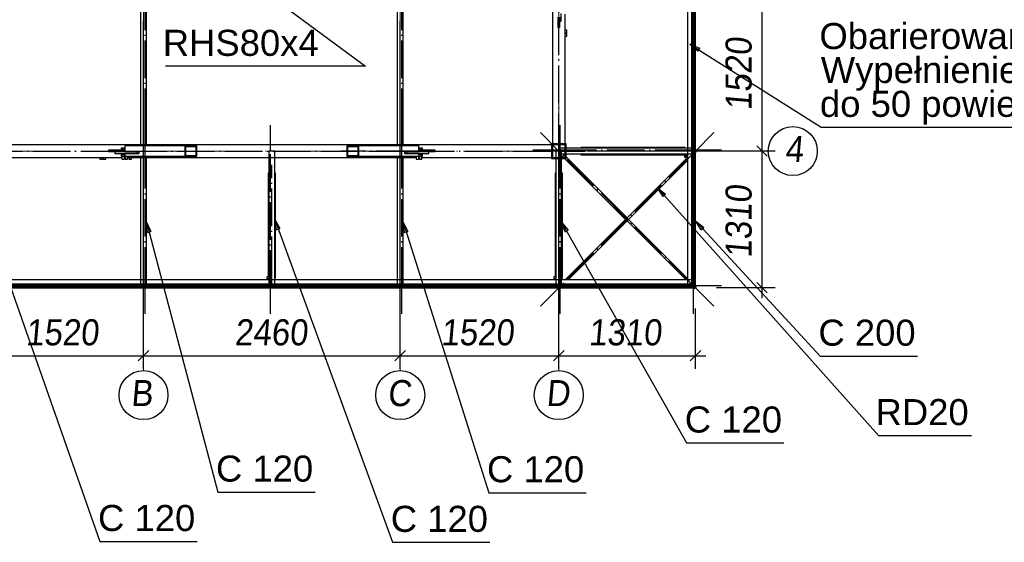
# Paper-space layout 'A0 Advance Steel' of a CAD drawing. Header units: millimetres. Extents: x 228 to 822, y 214 to 634.
# Tile 66 of 76: x 583 to 678, y 363 to 413. Entities that reach past the tile are written whole.
import ezdxf

# ---------------------------------------------------------------- set-up
doc = ezdxf.new("R2010")
doc.units = ezdxf.units.MM
doc.linetypes.add('1 1', pattern=[2, 1, -1])
doc.linetypes.add('ACAD_ISO04W100', pattern=[30, 24, -3, 0, -3])
doc.layers.get('0').update_dxf_attribs({"linetype": 'CONTINUOUS'})
for name, color, linetype in [('AS_Belki', 145, 'CONTINUOUS'), ('AS_Blachy', 30, 'CONTINUOUS'), ('AS_DIM_ON', 7, 'CONTINUOUS'), ('AS_Sruby', 9, 'CONTINUOUS')]:
    doc.layers.add(name, color=color, linetype=linetype)
doc.styles.add('Arial', font='arial.ttf')
doc.styles.add('ARIAL_1', font='arial.ttf', dxfattribs={"width": 0.9, "oblique": 5})

# ---------------------------------------------------------------- blocks, each defined once
blk = doc.blocks.new('324ewdsczxzxcz')
at = {"linetype": 'ACAD_ISO04W100', "lineweight": 5, "ltscale": 0.2}
for p, q in [((318.429, 244.968), (318.429, 340.131)), ((343.029, 244.968), (343.029, 340.131)), ((358.229, 244.968, 54.54), (358.229, 340.131, 54.54)), ((378.311, 266.018, -2641.446), (283.147, 266.018, -2641.446))]:
    blk.add_line(p, q, dxfattribs=at)
for centre in [(380.658, 266.018, -2641.446), (318.429, 242.62), (343.029, 242.62), (358.229, 242.62, 54.54)]:
    blk.add_circle(centre, 2.347)
at = {"char_height": 2.5, "attachment_point": 1, "style": 'ARIAL_1'}
for s, insert in [('4', (379.903, 267.461, -2641.446)), ('B', (317.207, 244.064)), ('C', (341.807, 244.063)), ('D', (357.007, 244.064, 54.54))]:
    blk.add_mtext_dynamic_manual_height_columns(s, width=4.31573, gutter_width=12.5, heights=[0], dxfattribs=dict(at, insert=insert))

psp = doc.layouts.new('A0 Advance Steel')

# ---------------------------------------------------------------- linework, layer by layer
at = {"color": 0, "linetype": 'ByBlock', "lineweight": -2}
for p, q in [((648.406, 410.014, 28346.772), (647.65, 410.69, 28346.772)), ((647.65, 410.69, 28346.772), (648.584, 410.295, 28346.772)), ((648.406, 410.014, 28346.772), (648.584, 410.295, 28346.772)), ((645.069, 396.066), (644.528, 396.924)), ((644.528, 396.924), (645.318, 396.288)), ((645.069, 396.066), (645.318, 396.288)), ((595.648, 392.623), (595.553, 393.632)), ((595.553, 393.632), (595.97, 392.708)), ((608.039, 392.886), (607.853, 393.882)), ((607.853, 393.882), (608.353, 393)), ((620.296, 392.629), (620.153, 393.632)), ((620.153, 393.632), (620.614, 392.729)), ((635.7, 392.675), (635.353, 393.627)), ((635.353, 393.627), (635.99, 392.839)), ((648.733, 392.896), (648.178, 393.745)), ((648.178, 393.745), (648.978, 393.122)), ((595.648, 392.623), (595.97, 392.708)), ((608.039, 392.886), (608.353, 393)), ((620.296, 392.629), (620.614, 392.729)), ((635.7, 392.675), (635.99, 392.839)), ((648.733, 392.896), (648.978, 393.122))]:
    psp.add_line(p, q, dxfattribs=at)
at = {"linetype": '1 1', "transparency": 33554559, "const_width": 0.45, "elevation": 28346.772}
psp.add_lwpolyline([(647.977, 387.533), (567.179, 387.533), (567.179, 468.331), (647.977, 468.331)], close=True, dxfattribs=at)
at = {"color": 7}
for points in [[(607.578, 415.232), (616.551, 408.562), (597.4, 408.562)], [(644.528, 396.924), (665.711, 373.156), (674.64, 373.156)], [(580.353, 393.532), (591.094, 363.004), (600.414, 363.004)], [(595.553, 393.632), (602.395, 367.74), (611.715, 367.74)], [(607.853, 393.882), (619.149, 362.921), (628.468, 362.921)], [(620.153, 393.632), (628.369, 367.678), (637.689, 367.678)], [(635.353, 393.627), (647.327, 372.446), (656.646, 372.446)], [(648.178, 393.745), (660.134, 380.771), (669.454, 380.771)]]:
    psp.add_lwpolyline(points, dxfattribs=at)
at = {"color": 7, "elevation": 28346.772}
psp.add_lwpolyline([(647.65, 410.69), (660.228, 402.714), (713.023, 402.714)], dxfattribs=at)
at = {"layer": 'AS_Belki', "linetype": 'Continuous', "ltscale": 0.15}
for p, q in [((647.428, 468.532), (647.428, 387.332)), ((634.478, 454.732), (634.478, 401.132)), ((648.178, 400.707), (648.178, 415.357)), ((595.003, 414.932), (595.003, 400.932)), ((595.553, 400.932), (595.553, 414.932)), ((619.603, 414.932), (619.603, 400.932)), ((620.153, 400.932), (620.153, 414.932)), ((635.678, 401.132), (635.678, 413.557)), ((635.778, 401.132), (634.378, 401.132)), ((634.378, 401.132), (634.378, 399.732)), ((635.778, 399.732), (635.778, 401.132)), ((634.378, 401.032), (580.778, 401.032)), ((599.278, 400.932), (593.498, 400.932)), ((593.498, 400.932), (593.498, 400.362)), ((593.498, 400.362), (594.834, 400.362)), ((594.834, 400.182), (593.498, 400.182)), ((593.498, 400.182), (593.498, 399.932)), ((594.834, 400.362), (594.834, 400.182)), ((600.395, 400.932), (599.278, 400.932)), ((599.278, 399.932), (599.278, 400.932)), ((599.334, 400.882), (600.339, 400.882)), ((599.334, 399.982), (599.334, 400.882)), ((600.339, 399.982), (600.339, 400.882)), ((600.395, 399.932), (600.395, 400.932)), ((607.853, 400.432), (607.303, 400.432)), ((607.303, 400.432), (607.303, 387.332)), ((607.853, 387.332), (607.853, 400.432)), ((615.828, 400.932), (614.767, 400.932)), ((614.767, 400.932), (614.767, 399.932)), ((614.822, 400.882), (615.828, 400.882)), ((614.822, 400.882), (614.822, 399.982)), ((615.884, 400.932), (615.828, 400.932)), ((615.828, 400.882), (615.828, 399.982)), ((621.667, 400.932), (615.884, 400.932)), ((615.884, 400.932), (615.884, 399.932)), ((620.331, 400.362), (621.667, 400.362)), ((620.331, 400.182), (620.331, 400.362)), ((621.667, 400.182), (620.331, 400.182)), ((621.667, 400.362), (621.667, 400.932)), ((621.667, 399.932), (621.667, 400.182)), ((635.678, 401.032), (634.478, 401.032)), ((634.478, 401.032), (634.478, 399.832)), ((635.678, 400.432), (634.478, 400.432)), ((634.803, 400.432), (634.803, 399.832)), ((635.078, 401.032), (635.078, 400.707)), ((635.678, 400.707), (635.078, 400.707)), ((635.078, 400.707), (635.078, 400.157)), ((635.078, 400.157), (635.078, 399.832)), ((635.078, 400.157), (635.678, 400.157)), ((635.353, 399.832), (635.353, 400.432)), ((635.678, 399.974), (635.495, 400.157)), ((635.678, 399.832), (635.678, 401.032)), ((648.178, 400.707), (635.778, 400.707)), ((635.778, 400.157), (648.178, 400.157)), ((646.569, 400.782), (637.197, 400.782)), ((637.197, 400.782), (637.197, 400.707)), ((637.197, 400.157), (637.197, 400.082)), ((647.186, 400.782), (646.569, 400.782)), ((646.569, 400.707), (646.569, 400.782)), ((646.569, 400.082), (646.569, 400.157)), ((646.604, 400.742), (647.151, 400.742)), ((646.604, 400.707), (646.604, 400.742)), ((646.604, 400.122), (646.604, 400.157)), ((647.091, 400.122), (646.604, 400.122)), ((647.151, 400.707), (647.151, 400.742)), ((647.186, 400.707), (647.186, 400.782)), ((648.178, 400.157), (648.178, 400.707)), ((648.178, 400.291), (648.249, 400.361)), ((648.178, 387.332), (648.178, 400.157)), ((580.778, 399.832), (593.203, 399.832)), ((593.442, 399.832), (593.514, 399.832)), ((593.498, 399.932), (599.278, 399.932)), ((593.754, 399.832), (621.412, 399.832)), ((595.003, 399.932), (595.003, 387.332)), ((595.553, 387.332), (595.553, 399.932)), ((599.278, 399.932), (600.395, 399.932)), ((600.339, 399.982), (599.334, 399.982)), ((614.767, 399.932), (615.884, 399.932)), ((615.828, 399.982), (614.822, 399.982)), ((615.884, 399.932), (621.667, 399.932)), ((619.603, 399.932), (619.603, 387.332)), ((620.153, 387.332), (620.153, 399.932)), ((621.651, 399.832), (621.724, 399.832)), ((621.963, 399.832), (634.378, 399.832)), ((634.378, 399.732), (635.778, 399.732)), ((634.478, 399.832), (635.678, 399.832)), ((634.803, 399.732), (634.803, 387.332)), ((635.353, 400.016), (635.537, 399.832)), ((635.353, 387.332), (635.353, 399.732)), ((635.637, 399.732), (641.487, 393.882)), ((647.428, 388.224), (635.778, 399.874)), ((635.97, 388.082), (647.428, 399.541)), ((637.197, 400.082), (646.569, 400.082)), ((647.428, 399.824), (641.628, 394.024)), ((646.569, 400.082), (647.091, 400.082)), ((607.303, 398.313), (607.228, 398.313)), ((607.228, 398.313), (607.228, 388.941)), ((607.928, 398.313), (607.853, 398.313)), ((607.928, 388.941), (607.928, 398.313)), ((634.803, 398.313), (634.728, 398.313)), ((634.728, 398.313), (634.728, 388.941)), ((635.428, 398.313), (635.353, 398.313)), ((635.428, 388.941), (635.428, 398.313)), ((641.487, 393.882), (635.687, 388.082)), ((641.628, 393.741), (647.287, 388.082)), ((607.228, 388.941), (607.303, 388.941)), ((607.228, 388.941), (607.228, 388.381)), ((607.268, 388.906), (607.303, 388.906)), ((607.268, 388.381), (607.268, 388.906)), ((607.853, 388.941), (607.928, 388.941)), ((607.853, 388.906), (607.888, 388.906)), ((607.888, 388.906), (607.888, 388.42)), ((607.928, 388.325), (607.928, 388.941)), ((634.728, 388.941), (634.803, 388.941)), ((634.728, 388.941), (634.728, 388.381)), ((634.768, 388.906), (634.803, 388.906)), ((634.768, 388.381), (634.768, 388.906)), ((635.353, 388.941), (635.428, 388.941)), ((635.353, 388.906), (635.388, 388.906)), ((635.388, 388.906), (635.388, 388.42)), ((635.428, 388.325), (635.428, 388.941)), ((648.178, 388.082), (566.978, 388.082)), ((607.908, 388.325), (607.928, 388.325)), ((635.408, 388.325), (635.428, 388.325)), ((566.978, 387.332), (648.178, 387.332)), ((635.149, 387.261), (635.22, 387.332)), ((648.037, 387.332), (648.108, 387.261)), ((648.249, 387.403), (648.178, 387.474))]:
    psp.add_line(p, q, dxfattribs=at)
at = {"layer": 'AS_Belki', "color": 10, "linetype": 'ACAD_ISO04W100', "ltscale": 0.15}
for points in [[(647.977, 384.832), (647.977, 387.332), (647.977, 468.532), (647.977, 471.032)], [(635.078, 397.932), (635.078, 400.432), (635.078, 455.432), (635.078, 457.932)], [(595.393, 418.132), (595.393, 415.632), (595.393, 400.432), (595.393, 397.932)], [(619.993, 418.132), (619.993, 415.632), (619.993, 400.432), (619.993, 397.932)], [(595.393, 402.932), (595.393, 400.432), (595.393, 387.332), (595.393, 384.832)], [(607.463, 384.832), (607.463, 387.332), (607.463, 400.432), (607.463, 402.932)], [(619.993, 402.932), (619.993, 400.432), (619.993, 387.332), (619.993, 384.832)], [(649.946, 385.565), (648.178, 387.332), (635.078, 400.432), (633.311, 402.2)], [(649.946, 402.2), (648.178, 400.432), (635.078, 387.332), (633.311, 385.565)], [(635.193, 402.932), (635.193, 400.432), (635.193, 387.332), (635.193, 384.832)], [(577.578, 400.432), (580.078, 400.432), (635.078, 400.432), (637.578, 400.432)], [(592.832, 400.432), (593.946, 400.432), (599.836, 400.432), (600.95, 400.432)], [(622.334, 400.432), (621.22, 400.432), (615.325, 400.432), (614.211, 400.432)], [(632.578, 400.547), (635.078, 400.547), (648.178, 400.547), (650.678, 400.547)], [(635.078, 400.432), (635.078, 400.432), (635.078, 400.432), (635.078, 400.432)], [(648.06, 400.432), (646.877, 400.432), (637.594, 400.432), (636.412, 400.432)], [(607.578, 387.45), (607.578, 388.633), (607.578, 397.916), (607.578, 399.099)], [(635.078, 387.45), (635.078, 388.633), (635.078, 397.916), (635.078, 399.099)], [(564.478, 387.533), (566.978, 387.533), (648.178, 387.533), (650.678, 387.533)]]:
    psp.add_lwpolyline(points, dxfattribs=at)
at = {"layer": 'AS_Belki', "linetype": 'Continuous', "ltscale": 0.15, "extrusion": (-0.706942, -0.706942, 0.021586)}
for centre, start, end in [((175.183, 16.006, -741.307), 0, 91.23656), ((175.183, 15.606, -722.785), 268.76344, 88.76338)]:
    psp.add_arc(centre, 0.1, start, end, dxfattribs=at)
at = {"layer": 'AS_Belki', "linetype": 'Continuous', "ltscale": 0.15, "extrusion": (-0.706942, 0.706942, 0.021586)}
psp.add_arc((-732.216, 3.981, -184.403), 0.1, 0, 180, dxfattribs=at)
at = {"layer": 'AS_Blachy', "linetype": 'Continuous', "ltscale": 0.15}
for p, q in [((635.318, 412.894), (635.318, 413.635)), ((634.998, 413.284), (634.998, 412.284)), ((635.158, 413.284), (635.158, 412.284)), ((635.158, 412.894), (635.318, 412.894)), ((634.998, 412.284), (635.158, 412.284)), ((592.93, 400.512), (591.93, 400.512)), ((591.93, 400.512), (591.93, 400.352)), ((592.93, 400.352), (591.93, 400.352)), ((592.54, 400.352), (592.54, 400.192)), ((592.54, 400.192), (594.655, 400.192)), ((593.498, 400.512), (592.93, 400.512)), ((592.93, 400.512), (592.93, 400.352)), ((593.265, 400.352), (592.93, 400.352)), ((594.655, 400.352), (593.265, 400.352)), ((593.671, 400.362), (593.671, 400.352)), ((594.834, 400.352), (594.655, 400.352)), ((594.655, 400.192), (594.655, 400.352)), ((594.655, 400.192), (594.834, 400.192)), ((620.51, 400.352), (620.331, 400.352)), ((620.331, 400.192), (620.51, 400.192)), ((621.899, 400.352), (620.51, 400.352)), ((620.51, 400.352), (620.51, 400.192)), ((620.51, 400.192), (621.885, 400.192)), ((621.568, 400.352), (621.568, 400.362)), ((622.226, 400.512), (621.667, 400.512)), ((621.885, 400.192), (622.626, 400.192)), ((622.226, 400.352), (621.899, 400.352)), ((623.226, 400.512), (622.226, 400.512)), ((622.226, 400.352), (622.226, 400.512)), ((623.226, 400.352), (622.226, 400.352)), ((622.626, 400.192), (622.626, 400.352)), ((623.226, 400.352), (623.226, 400.512))]:
    psp.add_line(p, q, dxfattribs=at)
at = {"layer": 'AS_DIM_ON', "color": 8}
for p, q in [((654.56, 400.432), (654.56, 415.632)), ((595.278, 379.558), (595.278, 412.932)), ((619.878, 379.558), (619.878, 412.932)), ((655.81, 400.432), (637.778, 400.432)), ((654.56, 386.332), (654.56, 400.432)), ((635.078, 379.558), (635.078, 397.732)), ((655.81, 387.332), (650.178, 387.332)), ((648.178, 379.558), (648.178, 385.332)), ((580.078, 380.808), (595.278, 380.808)), ((595.278, 380.808), (619.878, 380.808)), ((619.878, 380.808), (635.078, 380.808)), ((635.078, 380.808), (649.178, 380.808))]:
    psp.add_line(p, q, dxfattribs=at)
at = {"layer": 'AS_DIM_ON', "color": 8, "linetype": 'ByBlock', "lineweight": -2}
for p, q in [((655.06, 399.932), (654.06, 400.932)), ((654.06, 400.932), (655.06, 399.932)), ((654.06, 387.832), (655.06, 386.832)), ((594.778, 380.308), (595.778, 381.308)), ((595.778, 381.308), (594.778, 380.308)), ((619.378, 380.308), (620.378, 381.308)), ((620.378, 381.308), (619.378, 380.308)), ((634.578, 380.308), (635.578, 381.308)), ((635.578, 381.308), (634.578, 380.308)), ((647.678, 380.308), (648.678, 381.308))]:
    psp.add_line(p, q, dxfattribs=at)
at = {"layer": 'AS_Sruby', "linetype": 'Continuous', "ltscale": 0.15}
for p, q in [((635.858, 412.014), (635.678, 412.014)), ((635.678, 411.774), (635.858, 411.774)), ((635.858, 411.701), (635.678, 411.701)), ((635.678, 411.462), (635.858, 411.462)), ((635.858, 412.008), (635.858, 412.014)), ((635.858, 411.984), (635.858, 412.008)), ((635.858, 411.947), (635.858, 411.984)), ((635.858, 411.902), (635.858, 411.947)), ((635.858, 411.856), (635.858, 411.902)), ((635.858, 411.815), (635.858, 411.856)), ((635.858, 411.786), (635.858, 411.815)), ((635.858, 411.774), (635.858, 411.786)), ((635.858, 411.696), (635.858, 411.701)), ((635.858, 411.672), (635.858, 411.696)), ((635.858, 411.635), (635.858, 411.672)), ((635.858, 411.59), (635.858, 411.635)), ((635.858, 411.544), (635.858, 411.59)), ((635.858, 411.503), (635.858, 411.544)), ((635.858, 411.474), (635.858, 411.503)), ((635.858, 411.462), (635.858, 411.474)), ((593.11, 400.552), (593.103, 400.552)), ((593.103, 400.552), (593.103, 400.512)), ((593.103, 400.192), (593.103, 400.152)), ((593.103, 400.152), (593.11, 400.152)), ((593.125, 400.552), (593.11, 400.552)), ((593.11, 400.152), (593.125, 400.152)), ((593.148, 400.552), (593.125, 400.552)), ((593.125, 400.152), (593.148, 400.152)), ((593.31, 400.702), (593.143, 400.702)), ((593.143, 400.702), (593.143, 400.552)), ((593.145, 400.152), (593.145, 399.937)), ((593.178, 400.552), (593.148, 400.552)), ((593.148, 400.152), (593.178, 400.152)), ((593.213, 400.552), (593.178, 400.552)), ((593.178, 400.152), (593.213, 400.152)), ((593.252, 400.552), (593.213, 400.552)), ((593.213, 400.152), (593.252, 400.152)), ((593.294, 400.552), (593.252, 400.552)), ((593.252, 400.152), (593.294, 400.152)), ((593.338, 400.552), (593.294, 400.552)), ((593.294, 400.152), (593.338, 400.152)), ((593.455, 400.702), (593.31, 400.702)), ((593.31, 400.702), (593.31, 400.552)), ((593.31, 400.152), (593.31, 399.937)), ((593.38, 400.552), (593.338, 400.552)), ((593.338, 400.152), (593.38, 400.152)), ((593.415, 400.552), (593.38, 400.552)), ((593.38, 400.152), (593.415, 400.152)), ((593.422, 400.552), (593.415, 400.552)), ((593.415, 400.552), (593.415, 400.512)), ((593.415, 400.192), (593.415, 400.152)), ((593.415, 400.152), (593.422, 400.152)), ((593.437, 400.552), (593.422, 400.552)), ((593.422, 400.152), (593.437, 400.152)), ((593.46, 400.552), (593.437, 400.552)), ((593.437, 400.152), (593.46, 400.152)), ((593.498, 400.702), (593.455, 400.702)), ((593.455, 400.702), (593.455, 400.552)), ((593.457, 400.152), (593.457, 399.937)), ((593.49, 400.552), (593.46, 400.552)), ((593.46, 400.152), (593.49, 400.152)), ((593.498, 400.552), (593.49, 400.552)), ((593.49, 400.152), (593.498, 400.152)), ((593.854, 400.182), (593.854, 400.192)), ((621.312, 400.192), (621.312, 400.182)), ((621.711, 400.702), (621.667, 400.702)), ((621.676, 400.552), (621.668, 400.552)), ((621.668, 400.152), (621.676, 400.152)), ((621.706, 400.552), (621.676, 400.552)), ((621.676, 400.152), (621.706, 400.152)), ((621.729, 400.552), (621.706, 400.552)), ((621.706, 400.152), (621.729, 400.152)), ((621.709, 399.937), (621.709, 400.152)), ((621.856, 400.702), (621.711, 400.702)), ((621.711, 400.552), (621.711, 400.702)), ((621.744, 400.552), (621.729, 400.552)), ((621.729, 400.152), (621.744, 400.152)), ((621.751, 400.552), (621.744, 400.552)), ((621.744, 400.152), (621.751, 400.152)), ((621.786, 400.552), (621.751, 400.552)), ((621.751, 400.512), (621.751, 400.552)), ((621.751, 400.152), (621.751, 400.192)), ((621.751, 400.152), (621.786, 400.152)), ((621.828, 400.552), (621.786, 400.552)), ((621.786, 400.152), (621.828, 400.152)), ((621.872, 400.552), (621.828, 400.552)), ((621.828, 400.152), (621.872, 400.152)), ((622.023, 400.702), (621.856, 400.702)), ((621.856, 400.702), (621.856, 400.552)), ((621.856, 400.152), (621.856, 399.937)), ((621.914, 400.552), (621.872, 400.552)), ((621.872, 400.152), (621.914, 400.152)), ((621.953, 400.552), (621.914, 400.552)), ((621.914, 400.152), (621.953, 400.152)), ((621.988, 400.552), (621.953, 400.552)), ((621.953, 400.152), (621.988, 400.152)), ((622.018, 400.552), (621.988, 400.552)), ((621.988, 400.152), (622.018, 400.152)), ((622.041, 400.552), (622.018, 400.552)), ((622.018, 400.152), (622.041, 400.152)), ((622.021, 399.937), (622.021, 400.152)), ((622.023, 400.552), (622.023, 400.702)), ((622.056, 400.552), (622.041, 400.552)), ((622.041, 400.152), (622.056, 400.152)), ((622.063, 400.552), (622.056, 400.552)), ((622.056, 400.152), (622.063, 400.152)), ((622.063, 400.512), (622.063, 400.552)), ((622.063, 400.152), (622.063, 400.192)), ((647.091, 400.157), (647.091, 400.054)), ((647.204, 400.054), (647.204, 400.157)), ((647.322, 400.157), (647.322, 400.054)), ((647.326, 400.054), (647.326, 400.157)), ((647.327, 400.157), (647.327, 400.054)), ((591.108, 399.832), (591.108, 399.652)), ((591.108, 399.652), (591.12, 399.652)), ((591.12, 399.652), (591.149, 399.652)), ((591.149, 399.652), (591.19, 399.652)), ((591.19, 399.652), (591.236, 399.652)), ((591.236, 399.652), (591.281, 399.652)), ((591.281, 399.652), (591.318, 399.652)), ((591.318, 399.652), (591.342, 399.652)), ((591.342, 399.652), (591.348, 399.652)), ((591.348, 399.652), (591.348, 399.832)), ((591.42, 399.832), (591.42, 399.652)), ((591.42, 399.652), (591.432, 399.652)), ((591.432, 399.652), (591.461, 399.652)), ((591.461, 399.652), (591.502, 399.652)), ((591.502, 399.652), (591.548, 399.652)), ((591.548, 399.652), (591.593, 399.652)), ((591.593, 399.652), (591.63, 399.652)), ((591.63, 399.652), (591.654, 399.652)), ((591.654, 399.652), (591.66, 399.652)), ((591.66, 399.652), (591.66, 399.832)), ((593.145, 399.937), (593.31, 399.937)), ((593.203, 399.937), (593.203, 399.652)), ((593.203, 399.652), (593.215, 399.652)), ((593.215, 399.652), (593.244, 399.652)), ((593.244, 399.652), (593.284, 399.652)), ((593.284, 399.652), (593.331, 399.652)), ((593.31, 399.937), (593.457, 399.937)), ((593.331, 399.652), (593.376, 399.652)), ((593.376, 399.652), (593.413, 399.652)), ((593.413, 399.652), (593.436, 399.652)), ((593.436, 399.652), (593.442, 399.652)), ((593.442, 399.652), (593.442, 399.937)), ((593.457, 399.937), (593.498, 399.937)), ((593.512, 399.832), (593.512, 399.652)), ((593.512, 399.652), (593.514, 399.652)), ((593.514, 399.932), (593.514, 399.652)), ((593.514, 399.652), (593.514, 399.652)), ((593.514, 399.652), (593.527, 399.652)), ((593.527, 399.652), (593.555, 399.652)), ((593.555, 399.652), (593.596, 399.652)), ((593.596, 399.652), (593.642, 399.652)), ((593.642, 399.652), (593.688, 399.652)), ((593.688, 399.652), (593.725, 399.652)), ((593.725, 399.652), (593.748, 399.652)), ((593.748, 399.652), (593.754, 399.652)), ((593.754, 399.652), (593.754, 399.932)), ((593.877, 399.832), (593.877, 399.652)), ((593.877, 399.652), (593.879, 399.652)), ((593.879, 399.652), (593.898, 399.652)), ((593.898, 399.652), (593.933, 399.652)), ((593.933, 399.652), (593.977, 399.652)), ((593.977, 399.652), (594.024, 399.652)), ((594.024, 399.652), (594.066, 399.652)), ((594.066, 399.652), (594.098, 399.652)), ((594.098, 399.652), (594.114, 399.652)), ((594.114, 399.652), (594.114, 399.832)), ((621.052, 399.832), (621.052, 399.812)), ((621.052, 399.812), (621.068, 399.812)), ((621.068, 399.812), (621.1, 399.812)), ((621.1, 399.812), (621.142, 399.812)), ((621.142, 399.812), (621.189, 399.812)), ((621.189, 399.812), (621.233, 399.812)), ((621.233, 399.812), (621.267, 399.812)), ((621.267, 399.812), (621.287, 399.812)), ((621.287, 399.812), (621.289, 399.812)), ((621.289, 399.812), (621.289, 399.832)), ((621.412, 399.932), (621.412, 399.652)), ((621.412, 399.652), (621.418, 399.652)), ((621.418, 399.652), (621.441, 399.652)), ((621.441, 399.652), (621.478, 399.652)), ((621.478, 399.652), (621.523, 399.652)), ((621.523, 399.652), (621.57, 399.652)), ((621.57, 399.652), (621.61, 399.652)), ((621.61, 399.652), (621.639, 399.652)), ((621.639, 399.652), (621.651, 399.652)), ((621.651, 399.652), (621.651, 399.932)), ((621.652, 399.812), (621.654, 399.812)), ((621.652, 399.812), (621.652, 399.812)), ((621.654, 399.812), (621.654, 399.832)), ((621.667, 399.937), (621.709, 399.937)), ((621.709, 399.937), (621.856, 399.937)), ((621.724, 399.937), (621.724, 399.652)), ((621.724, 399.652), (621.73, 399.652)), ((621.73, 399.652), (621.753, 399.652)), ((621.753, 399.652), (621.79, 399.652)), ((621.79, 399.652), (621.835, 399.652)), ((621.835, 399.652), (621.882, 399.652)), ((621.856, 399.937), (622.021, 399.937)), ((621.882, 399.652), (621.922, 399.652)), ((621.922, 399.652), (621.951, 399.652)), ((621.951, 399.652), (621.963, 399.652)), ((621.963, 399.652), (621.963, 399.937)), ((623.506, 399.832), (623.506, 399.812)), ((623.506, 399.812), (623.512, 399.812)), ((623.512, 399.812), (623.535, 399.812)), ((623.535, 399.812), (623.573, 399.812)), ((623.573, 399.812), (623.618, 399.812)), ((623.618, 399.812), (623.664, 399.812)), ((623.664, 399.812), (623.705, 399.812)), ((623.705, 399.812), (623.733, 399.812)), ((623.733, 399.812), (623.746, 399.812)), ((623.746, 399.812), (623.746, 399.832)), ((623.818, 399.832), (623.818, 399.812)), ((623.818, 399.812), (623.824, 399.812)), ((623.824, 399.812), (623.847, 399.812)), ((623.847, 399.812), (623.884, 399.812)), ((623.884, 399.812), (623.93, 399.812)), ((623.93, 399.812), (623.976, 399.812)), ((623.976, 399.812), (624.017, 399.812)), ((624.017, 399.812), (624.045, 399.812)), ((624.045, 399.812), (624.058, 399.812)), ((624.058, 399.812), (624.058, 399.832)), ((647.091, 400.054), (647.204, 400.054)), ((647.129, 400.054), (647.129, 399.842)), ((647.129, 399.842), (647.138, 399.842)), ((647.138, 399.842), (647.158, 399.842)), ((647.158, 399.842), (647.185, 399.842)), ((647.185, 399.842), (647.217, 399.842)), ((647.204, 400.054), (647.322, 400.054)), ((647.217, 399.842), (647.246, 399.842)), ((647.246, 399.842), (647.27, 399.842)), ((647.27, 399.842), (647.285, 399.842)), ((647.285, 399.842), (647.288, 399.842)), ((647.288, 399.842), (647.288, 400.054)), ((647.322, 400.054), (647.326, 400.054)), ((647.327, 400.054), (647.428, 400.054)), ((647.365, 400.054), (647.365, 399.842)), ((647.365, 399.842), (647.375, 399.842)), ((647.375, 399.842), (647.394, 399.842)), ((647.394, 399.842), (647.422, 399.842)), ((647.422, 399.842), (647.428, 399.842)), ((607.303, 388.381), (607.108, 388.381)), ((607.108, 388.381), (607.108, 388.372)), ((607.108, 388.372), (607.108, 388.353)), ((607.108, 388.353), (607.108, 388.325)), ((607.108, 388.325), (607.108, 388.294)), ((607.108, 388.294), (607.108, 388.264)), ((607.108, 388.264), (607.108, 388.24)), ((607.108, 388.24), (607.108, 388.225)), ((607.108, 388.225), (607.108, 388.222)), ((607.108, 388.222), (607.303, 388.222)), ((607.303, 388.145), (607.108, 388.145)), ((607.108, 388.145), (607.108, 388.136)), ((607.108, 388.136), (607.108, 388.116)), ((607.108, 388.116), (607.108, 388.088)), ((607.108, 388.088), (607.108, 388.082)), ((607.908, 388.42), (607.853, 388.42)), ((607.853, 388.306), (607.908, 388.306)), ((607.908, 388.188), (607.853, 388.188)), ((607.853, 388.184), (607.908, 388.184)), ((607.908, 388.183), (607.853, 388.183)), ((607.908, 388.306), (607.908, 388.42)), ((607.908, 388.188), (607.908, 388.306)), ((607.908, 388.184), (607.908, 388.188)), ((607.908, 388.082), (607.908, 388.183)), ((634.803, 388.381), (634.608, 388.381)), ((634.608, 388.381), (634.608, 388.372)), ((634.608, 388.372), (634.608, 388.353)), ((634.608, 388.353), (634.608, 388.325)), ((634.608, 388.325), (634.608, 388.294)), ((634.608, 388.294), (634.608, 388.264)), ((634.608, 388.264), (634.608, 388.24)), ((634.608, 388.24), (634.608, 388.225)), ((634.608, 388.225), (634.608, 388.222)), ((634.608, 388.222), (634.803, 388.222)), ((634.803, 388.145), (634.608, 388.145)), ((634.608, 388.145), (634.608, 388.136)), ((634.608, 388.136), (634.608, 388.116)), ((634.608, 388.116), (634.608, 388.088)), ((634.608, 388.088), (634.608, 388.082)), ((635.408, 388.42), (635.353, 388.42)), ((635.353, 388.306), (635.408, 388.306)), ((635.408, 388.188), (635.353, 388.188)), ((635.353, 388.184), (635.408, 388.184)), ((635.408, 388.183), (635.353, 388.183)), ((635.408, 388.306), (635.408, 388.42)), ((635.408, 388.188), (635.408, 388.306)), ((635.408, 388.184), (635.408, 388.188)), ((635.408, 388.082), (635.408, 388.183))]:
    psp.add_line(p, q, dxfattribs=at)

# ---------------------------------------------------------------- block references
psp.add_blockref('324ewdsczxzxcz', (276.849, 134.414, 14576.542))

# ---------------------------------------------------------------- texts
at = {"color": 7, "style": 'Arial'}
for s, p in [('Obarierowanie wys. 1.2m ', (660.059, 410.214, 28346.772)), ('RHS80x4', (597.125, 409.562)), ('Wypełnienie tralkami drewnianymi', (660.185, 406.964, 28346.772)), ('do 50 powierzchni', (660.109, 403.714, 28346.772)), ('C 200', (659.96, 381.771)), ('RD20', (665.437, 374.156)), ('C 120', (647.153, 373.446)), ('C 120', (602.222, 368.74)), ('C 120', (628.195, 368.678)), ('C 120', (590.92, 364.004)), ('C 120', (618.975, 363.921))]:
    psp.add_text(s, height=2.5, dxfattribs=at).set_placement(p)
at = {"layer": 'AS_DIM_ON', "color": 9, "style": 'ARIAL_1', "oblique": 5, "width": 0.9}
for s, p in [('1520', (653.56, 404.328)), ('1310', (653.56, 390.178))]:
    psp.add_text(s, height=2.5, rotation=90, dxfattribs=at).set_placement(p)
for s, p in [('1520', (583.974, 381.808)), ('2460', (603.999, 381.808)), ('1520', (623.774, 381.808)), ('1310', (637.924, 381.808))]:
    psp.add_text(s, height=2.5, dxfattribs=at).set_placement(p)

doc.saveas('drawing.dxf')
